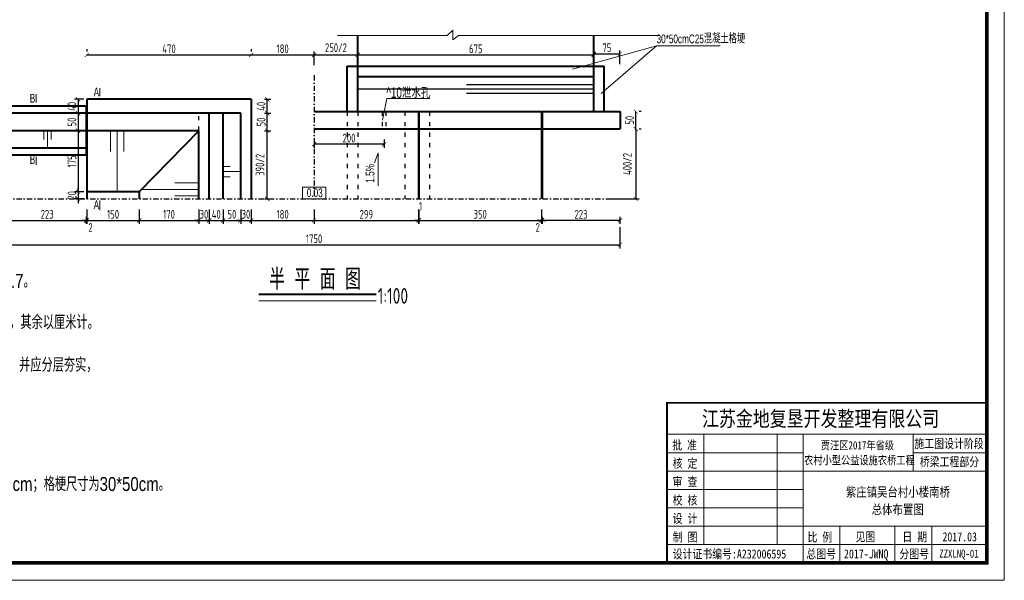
# Model space of a CAD drawing. Header units: inches. Extents: x 112594 to 193184, y 44995 to 116598.
# Tile 42 of 153: x 114020 to 116836, y 81913 to 83518. Entities that reach past the tile are written whole.
import ezdxf

# ---------------------------------------------------------------- set-up
doc = ezdxf.new("R2010")
doc.units = ezdxf.units.IN
doc.header["$MEASUREMENT"] = 0
doc.linetypes.add('ACAD_ISO03W100', pattern=[30, 12, -18])
doc.linetypes.add('DASHDOTX2', pattern=[2, 1, -0.5, 0, -0.5])
doc.layers.get('0').update_dxf_attribs({"lineweight": 15})
for name, color, linetype in [('1', 7, 'Continuous'), ('轴线', 3, 'DASHDOTX2'), ('配筋2', 2, 'Continuous')]:
    doc.layers.add(name, color=color, linetype=linetype)
for name, color, linetype, lineweight in [('BM1', 7, 'Continuous', 15), ('原石', 6, 'Continuous', 40), ('文字', 7, 'Continuous', 20), ('虚线', 2, 'ACAD_ISO03W100', 25), ('轮廓线', 1, 'Continuous', 40)]:
    doc.layers.add(name, color=color, linetype=linetype, lineweight=lineweight)
doc.styles.add('hz-e', font='hztxt_e.shx', dxfattribs={"width": 0.75, "bigfont": 'hztxt.shx'})
doc.styles.add('HZTXT', font='tssdeng.shx', dxfattribs={"width": 0.75, "bigfont": 'hztxt.shx'})
doc.styles.get("Standard").update_dxf_attribs({"font": 'hztxt_e.shx', "width": 0.7, "bigfont": 'hztxt.shx'})
doc.styles.add('图框', font='SIMFANG.TTF', dxfattribs={"width": 0.8, "height": 4})
doc.dimstyles.new('3', dxfattribs={"dimtxt": 25, "dimasz": 12, "dimexe": 10, "dimexo": 30, "dimgap": 5, "dimtad": 1, "dimdec": 0, "dimzin": 0, "dimdsep": 46, "dimtxsty": 'HZTXT', "dimblk": 'ARCHTICK', "dimcen": 0, "dimclrt": 7, "dimazin": 2, "dimtfac": 1, "dimtdec": 0, "dimtix": 1, "dimtmove": 2, "dimatfit": 3, "dimfxl": 250, "dimtolj": 1, "dimtzin": 0, "dimarcsym": 0})

# ---------------------------------------------------------------- blocks, each defined once
blk = doc.blocks.new('_ArchTick')
at = {"color": 0, "linetype": 'ByBlock', "const_width": 0.15}
blk.add_lwpolyline([(-0.5, -0.5), (0.5, 0.5)], dxfattribs=at)
blk = doc.blocks.new('*D147')
at = {"color": 0, "lineweight": -2}
for p, q in [((114212.1, 83433.8), (114212.1, 83427.3)), ((114682.1, 83433.8), (114682.1, 83427.3)), ((114212.1, 83417.3), (114682.1, 83417.3))]:
    blk.add_line(p, q, dxfattribs=at)
at = {"color": 0, "lineweight": -2, "xscale": 12, "yscale": 12, "zscale": 12, "rotation": 180}
blk.add_blockref('_ArchTick', (114212.1, 83417.3), dxfattribs=at)
at = {"color": 0, "lineweight": -2, "xscale": 12, "yscale": 12, "zscale": 12}
blk.add_blockref('_ArchTick', (114682.1, 83417.3), dxfattribs=at)
at = {"color": 7, "insert": (114447.1, 83434.8), "char_height": 25, "attachment_point": 5, "style": 'HZTXT'}
blk.add_mtext('\\A1;470', dxfattribs=at)
blk = doc.blocks.new('*D148')
at = {"color": 0, "lineweight": -2}
for p, q in [((114212.1, 82975.2), (114212.1, 82933.6)), ((114362.1, 82975.2), (114362.1, 82933.6)), ((114212.1, 82943.6), (114362.1, 82943.6))]:
    blk.add_line(p, q, dxfattribs=at)
at = {"color": 0, "lineweight": -2, "xscale": 12, "yscale": 12, "zscale": 12, "rotation": 180}
blk.add_blockref('_ArchTick', (114212.1, 82943.6), dxfattribs=at)
at = {"color": 0, "lineweight": -2, "xscale": 12, "yscale": 12, "zscale": 12}
blk.add_blockref('_ArchTick', (114362.1, 82943.6), dxfattribs=at)
at = {"color": 7, "insert": (114287.1, 82961.1), "char_height": 25, "attachment_point": 5, "style": 'HZTXT'}
blk.add_mtext('\\A1;150', dxfattribs=at)
blk = doc.blocks.new('*D149')
at = {"color": 0, "lineweight": -2}
for p, q in [((114362.1, 82975.2), (114362.1, 82933.6)), ((114532.1, 82975.2), (114532.1, 82933.6)), ((114362.1, 82943.6), (114532.1, 82943.6))]:
    blk.add_line(p, q, dxfattribs=at)
at = {"color": 0, "lineweight": -2, "xscale": 12, "yscale": 12, "zscale": 12, "rotation": 180}
blk.add_blockref('_ArchTick', (114362.1, 82943.6), dxfattribs=at)
at = {"color": 0, "lineweight": -2, "xscale": 12, "yscale": 12, "zscale": 12}
blk.add_blockref('_ArchTick', (114532.1, 82943.6), dxfattribs=at)
at = {"color": 7, "insert": (114447.1, 82961.1), "char_height": 25, "attachment_point": 5, "style": 'HZTXT'}
blk.add_mtext('\\A1;170', dxfattribs=at)
blk = doc.blocks.new('*D162')
at = {"color": 0, "lineweight": -2}
for p, q in [((114532.1, 82975.2), (114532.1, 82933.6)), ((114562.1, 82975.2), (114562.1, 82933.6)), ((114532.1, 82943.6), (114520.1, 82943.6)), ((114532.1, 82943.6), (114562.1, 82943.6)), ((114562.1, 82943.6), (114574.1, 82943.6))]:
    blk.add_line(p, q, dxfattribs=at)
at = {"color": 0, "lineweight": -2, "xscale": 12, "yscale": 12, "zscale": 12}
blk.add_blockref('_ArchTick', (114532.1, 82943.6), dxfattribs=at)
at = {"color": 0, "lineweight": -2, "xscale": 12, "yscale": 12, "zscale": 12, "rotation": 180}
blk.add_blockref('_ArchTick', (114562.1, 82943.6), dxfattribs=at)
at = {"color": 7, "insert": (114547.1, 82961.1), "char_height": 25, "attachment_point": 5, "style": 'HZTXT'}
blk.add_mtext('\\A1;30', dxfattribs=at)
blk = doc.blocks.new('*D150')
at = {"color": 0, "lineweight": -2}
for p, q in [((114562.1, 82975.2), (114562.1, 82933.6)), ((114602.1, 82975.2), (114602.1, 82933.6)), ((114562.1, 82943.6), (114550.1, 82943.6)), ((114562.1, 82943.6), (114602.1, 82943.6)), ((114602.1, 82943.6), (114614.1, 82943.6))]:
    blk.add_line(p, q, dxfattribs=at)
at = {"color": 0, "lineweight": -2, "xscale": 12, "yscale": 12, "zscale": 12}
blk.add_blockref('_ArchTick', (114562.1, 82943.6), dxfattribs=at)
at = {"color": 0, "lineweight": -2, "xscale": 12, "yscale": 12, "zscale": 12, "rotation": 180}
blk.add_blockref('_ArchTick', (114602.1, 82943.6), dxfattribs=at)
at = {"color": 7, "insert": (114582.1, 82961.1), "char_height": 25, "attachment_point": 5, "style": 'HZTXT'}
blk.add_mtext('\\A1;40', dxfattribs=at)
blk = doc.blocks.new('*D163')
at = {"color": 0, "lineweight": -2}
for p, q in [((114602.1, 82975.2), (114602.1, 82933.6)), ((114652.1, 82975.2), (114652.1, 82933.6)), ((114602.1, 82943.6), (114652.1, 82943.6))]:
    blk.add_line(p, q, dxfattribs=at)
at = {"color": 0, "lineweight": -2, "xscale": 12, "yscale": 12, "zscale": 12, "rotation": 180}
blk.add_blockref('_ArchTick', (114602.1, 82943.6), dxfattribs=at)
at = {"color": 0, "lineweight": -2, "xscale": 12, "yscale": 12, "zscale": 12}
blk.add_blockref('_ArchTick', (114652.1, 82943.6), dxfattribs=at)
at = {"color": 7, "insert": (114627.1, 82961.1), "char_height": 25, "attachment_point": 5, "style": 'HZTXT'}
blk.add_mtext('\\A1;50', dxfattribs=at)
blk = doc.blocks.new('*D164')
at = {"color": 0, "lineweight": -2}
for p, q in [((115161.1, 82975.2), (115161.1, 82933.6)), ((115162.1, 82975.2), (115162.1, 82933.6)), ((115161.1, 82943.6), (115149.1, 82943.6)), ((115161.1, 82943.6), (115162.1, 82943.6)), ((115162.1, 82943.6), (115174.1, 82943.6))]:
    blk.add_line(p, q, dxfattribs=at)
at = {"color": 0, "lineweight": -2, "xscale": 12, "yscale": 12, "zscale": 12}
blk.add_blockref('_ArchTick', (115161.1, 82943.6), dxfattribs=at)
at = {"color": 0, "lineweight": -2, "xscale": 12, "yscale": 12, "zscale": 12, "rotation": 180}
blk.add_blockref('_ArchTick', (115162.1, 82943.6), dxfattribs=at)
at = {"color": 7, "insert": (115166.5, 82983.9), "char_height": 25, "attachment_point": 5, "style": 'HZTXT'}
blk.add_mtext('\\A1;1', dxfattribs=at)
blk = doc.blocks.new('*D165')
at = {"color": 0, "lineweight": -2}
for p, q in [((115162.1, 82975.2), (115162.1, 82933.6)), ((115512.1, 82975.2), (115512.1, 82933.6)), ((115162.1, 82943.6), (115512.1, 82943.6))]:
    blk.add_line(p, q, dxfattribs=at)
at = {"color": 0, "lineweight": -2, "xscale": 12, "yscale": 12, "zscale": 12, "rotation": 180}
blk.add_blockref('_ArchTick', (115162.1, 82943.6), dxfattribs=at)
at = {"color": 0, "lineweight": -2, "xscale": 12, "yscale": 12, "zscale": 12}
blk.add_blockref('_ArchTick', (115512.1, 82943.6), dxfattribs=at)
at = {"color": 7, "insert": (115337.1, 82961.1), "char_height": 25, "attachment_point": 5, "style": 'HZTXT'}
blk.add_mtext('\\A1;350', dxfattribs=at)
blk = doc.blocks.new('*D151')
at = {"color": 0, "lineweight": -2}
for p, q in [((115737.1, 82924.4), (115737.1, 82863.6)), ((113987.1, 82903.6), (113987.1, 82863.6)), ((113987.1, 82873.6), (115737.1, 82873.6))]:
    blk.add_line(p, q, dxfattribs=at)
at = {"color": 0, "lineweight": -2, "xscale": 12, "yscale": 12, "zscale": 12, "rotation": 180}
blk.add_blockref('_ArchTick', (113987.1, 82873.6), dxfattribs=at)
at = {"color": 0, "lineweight": -2, "xscale": 12, "yscale": 12, "zscale": 12}
blk.add_blockref('_ArchTick', (115737.1, 82873.6), dxfattribs=at)
at = {"color": 7, "insert": (114862.1, 82891.1), "char_height": 25, "attachment_point": 5, "style": 'HZTXT'}
blk.add_mtext('\\A1;1750', dxfattribs=at)
blk = doc.blocks.new('*D152')
at = {"color": 0, "lineweight": -2}
for p, q in [((114186.8, 83025.2), (114186.8, 83037.2)), ((114203.9, 83025.2), (114176.8, 83025.2)), ((114203.9, 83005.2), (114176.8, 83005.2)), ((114186.8, 83025.2), (114186.8, 83005.2)), ((114186.8, 83005.2), (114186.8, 82993.2))]:
    blk.add_line(p, q, dxfattribs=at)
at = {"color": 0, "lineweight": -2, "xscale": 12, "yscale": 12, "zscale": 12}
for p, rotation in [((114186.8, 83025.2), 270), ((114186.8, 83005.2), 90)]:
    blk.add_blockref('_ArchTick', p, dxfattribs=dict(at, rotation=rotation))
at = {"color": 7, "insert": (114169.3, 83015.2), "char_height": 25, "attachment_point": 5, "rotation": 90, "style": 'HZTXT'}
blk.add_mtext('\\A1;20', dxfattribs=at)
blk = doc.blocks.new('*D153')
at = {"color": 0, "lineweight": -2}
for p, q in [((115782, 83205.2), (115782, 83255.2)), ((115798.1, 83255.2), (115792, 83255.2)), ((115798.1, 83205.2), (115792, 83205.2))]:
    blk.add_line(p, q, dxfattribs=at)
at = {"color": 0, "lineweight": -2, "xscale": 12, "yscale": 12, "zscale": 12}
for p, rotation in [((115782, 83255.2), 90), ((115782, 83205.2), 270)]:
    blk.add_blockref('_ArchTick', p, dxfattribs=dict(at, rotation=rotation))
at = {"color": 7, "insert": (115764.5, 83230.2), "char_height": 25, "attachment_point": 5, "rotation": 90, "style": 'HZTXT'}
blk.add_mtext('\\A1;50', dxfattribs=at)
blk = doc.blocks.new('*D154')
at = {"color": 0, "lineweight": -2}
for p, q in [((114720.7, 83200.2), (114738.2, 83200.2)), ((114728.2, 83005.2), (114728.2, 83200.2)), ((114720.7, 83005.2), (114738.2, 83005.2))]:
    blk.add_line(p, q, dxfattribs=at)
at = {"color": 0, "lineweight": -2, "xscale": 12, "yscale": 12, "zscale": 12}
for p, rotation in [((114728.2, 83200.2), 90), ((114728.2, 83005.2), 270)]:
    blk.add_blockref('_ArchTick', p, dxfattribs=dict(at, rotation=rotation))
at = {"color": 7, "insert": (114707.3, 83102.7), "char_height": 25, "attachment_point": 5, "rotation": 90, "style": 'HZTXT'}
blk.add_mtext('\\A1;390/2', dxfattribs=at)
blk = doc.blocks.new('*D155')
at = {"color": 0, "lineweight": -2}
for p, q in [((114720.7, 83250.2), (114738.2, 83250.2)), ((114728.2, 83200.2), (114728.2, 83250.2)), ((114720.7, 83200.2), (114738.2, 83200.2))]:
    blk.add_line(p, q, dxfattribs=at)
at = {"color": 0, "lineweight": -2, "xscale": 12, "yscale": 12, "zscale": 12}
for p, rotation in [((114728.2, 83250.2), 90), ((114728.2, 83200.2), 270)]:
    blk.add_blockref('_ArchTick', p, dxfattribs=dict(at, rotation=rotation))
at = {"color": 7, "insert": (114710.7, 83225.2), "char_height": 25, "attachment_point": 5, "rotation": 90, "style": 'HZTXT'}
blk.add_mtext('\\A1;50', dxfattribs=at)
blk = doc.blocks.new('*D156')
at = {"color": 0, "lineweight": -2}
for p, q in [((114720.7, 83290.2), (114738.2, 83290.2)), ((114728.2, 83250.2), (114728.2, 83290.2)), ((114720.7, 83250.2), (114738.2, 83250.2))]:
    blk.add_line(p, q, dxfattribs=at)
at = {"color": 0, "lineweight": -2, "xscale": 12, "yscale": 12, "zscale": 12}
for p, rotation in [((114728.2, 83290.2), 90), ((114728.2, 83250.2), 270)]:
    blk.add_blockref('_ArchTick', p, dxfattribs=dict(at, rotation=rotation))
at = {"color": 7, "insert": (114710.7, 83270.2), "char_height": 25, "attachment_point": 5, "rotation": 90, "style": 'HZTXT'}
blk.add_mtext('\\A1;40', dxfattribs=at)
blk = doc.blocks.new('*D157')
at = {"color": 0, "lineweight": -2}
for p, q in [((115782, 83205.2), (115782, 83005.2)), ((115798.1, 83205.2), (115792, 83205.2)), ((115698.1, 83005.2), (115792, 83005.2))]:
    blk.add_line(p, q, dxfattribs=at)
at = {"color": 0, "lineweight": -2, "xscale": 12, "yscale": 12, "zscale": 12}
for p, rotation in [((115782, 83205.2), 90), ((115782, 83005.2), 270)]:
    blk.add_blockref('_ArchTick', p, dxfattribs=dict(at, rotation=rotation))
at = {"color": 7, "insert": (115758, 83105.2), "char_height": 25, "attachment_point": 5, "rotation": 90, "style": 'HZTXT'}
blk.add_mtext('\\A1;400/2', dxfattribs=at)
blk = doc.blocks.new('*D117')
at = {"color": 0, "lineweight": -2}
for p, q in [((114862.1, 83175.2), (114862.1, 83151.7)), ((115062.1, 83175.2), (115062.1, 83151.7)), ((115062.1, 83161.7), (114862.1, 83161.7))]:
    blk.add_line(p, q, dxfattribs=at)
at = {"color": 0, "lineweight": -2, "xscale": 12, "yscale": 12, "zscale": 12, "rotation": 180}
blk.add_blockref('_ArchTick', (114862.1, 83161.7), dxfattribs=at)
at = {"color": 0, "lineweight": -2, "xscale": 12, "yscale": 12, "zscale": 12}
blk.add_blockref('_ArchTick', (115062.1, 83161.7), dxfattribs=at)
at = {"color": 7, "insert": (114962.1, 83179.2), "char_height": 25, "attachment_point": 5, "style": 'HZTXT'}
blk.add_mtext('\\A1;200', dxfattribs=at)
blk = doc.blocks.new('*D119')
at = {"color": 0, "lineweight": -2}
for p, q in [((114862.1, 82975.2), (114862.1, 82933.6)), ((115161.1, 82975.2), (115161.1, 82933.6)), ((114862.1, 82943.6), (115161.1, 82943.6))]:
    blk.add_line(p, q, dxfattribs=at)
at = {"color": 0, "lineweight": -2, "xscale": 12, "yscale": 12, "zscale": 12, "rotation": 180}
blk.add_blockref('_ArchTick', (114862.1, 82943.6), dxfattribs=at)
at = {"color": 0, "lineweight": -2, "xscale": 12, "yscale": 12, "zscale": 12}
blk.add_blockref('_ArchTick', (115161.1, 82943.6), dxfattribs=at)
at = {"color": 7, "insert": (115011.6, 82961.1), "char_height": 25, "attachment_point": 5, "style": 'HZTXT'}
blk.add_mtext('\\A1;299', dxfattribs=at)
blk = doc.blocks.new('*D120')
at = {"color": 0, "lineweight": -2}
for p, q in [((114682.1, 83433.8), (114682.1, 83427.3)), ((114862.1, 83420.6), (114862.1, 83427.3)), ((114682.1, 83417.3), (114862.1, 83417.3))]:
    blk.add_line(p, q, dxfattribs=at)
at = {"color": 0, "lineweight": -2, "xscale": 12, "yscale": 12, "zscale": 12, "rotation": 180}
blk.add_blockref('_ArchTick', (114682.1, 83417.3), dxfattribs=at)
at = {"color": 0, "lineweight": -2, "xscale": 12, "yscale": 12, "zscale": 12}
blk.add_blockref('_ArchTick', (114862.1, 83417.3), dxfattribs=at)
at = {"color": 7, "insert": (114772.1, 83434.8), "char_height": 25, "attachment_point": 5, "style": 'HZTXT'}
blk.add_mtext('\\A1;180', dxfattribs=at)
blk = doc.blocks.new('*D121')
at = {"color": 0, "lineweight": -2}
for p, q in [((114682.1, 82975.2), (114682.1, 82933.6)), ((114862.1, 82975.2), (114862.1, 82933.6)), ((114682.1, 82943.6), (114862.1, 82943.6))]:
    blk.add_line(p, q, dxfattribs=at)
at = {"color": 0, "lineweight": -2, "xscale": 12, "yscale": 12, "zscale": 12, "rotation": 180}
blk.add_blockref('_ArchTick', (114682.1, 82943.6), dxfattribs=at)
at = {"color": 0, "lineweight": -2, "xscale": 12, "yscale": 12, "zscale": 12}
blk.add_blockref('_ArchTick', (114862.1, 82943.6), dxfattribs=at)
at = {"color": 7, "insert": (114772.1, 82961.1), "char_height": 25, "attachment_point": 5, "style": 'HZTXT'}
blk.add_mtext('\\A1;180', dxfattribs=at)
blk = doc.blocks.new('*D123')
at = {"color": 0, "lineweight": -2}
for p, q in [((114203.9, 83250.2), (114176.8, 83250.2)), ((114186.8, 83250.2), (114186.8, 83200.2)), ((114203.9, 83200.2), (114176.8, 83200.2))]:
    blk.add_line(p, q, dxfattribs=at)
at = {"color": 0, "lineweight": -2, "xscale": 12, "yscale": 12, "zscale": 12}
for p, rotation in [((114186.8, 83250.2), 90), ((114186.8, 83200.2), 270)]:
    blk.add_blockref('_ArchTick', p, dxfattribs=dict(at, rotation=rotation))
at = {"color": 7, "insert": (114169.3, 83225.2), "char_height": 25, "attachment_point": 5, "rotation": 90, "style": 'HZTXT'}
blk.add_mtext('\\A1;50', dxfattribs=at)
blk = doc.blocks.new('*D124')
at = {"color": 0, "lineweight": -2}
for p, q in [((114203.9, 83290.2), (114176.8, 83290.2)), ((114186.8, 83290.2), (114186.8, 83250.2)), ((114203.9, 83250.2), (114176.8, 83250.2))]:
    blk.add_line(p, q, dxfattribs=at)
at = {"color": 0, "lineweight": -2, "xscale": 12, "yscale": 12, "zscale": 12}
for p, rotation in [((114186.8, 83290.2), 90), ((114186.8, 83250.2), 270)]:
    blk.add_blockref('_ArchTick', p, dxfattribs=dict(at, rotation=rotation))
at = {"color": 7, "insert": (114169.3, 83270.2), "char_height": 25, "attachment_point": 5, "rotation": 90, "style": 'HZTXT'}
blk.add_mtext('\\A1;40', dxfattribs=at)
blk = doc.blocks.new('*D128')
at = {"color": 0, "lineweight": -2}
for p, q in [((114652.1, 82975.2), (114652.1, 82933.6)), ((114682.1, 82975.2), (114682.1, 82933.6)), ((114652.1, 82943.6), (114640.1, 82943.6)), ((114652.1, 82943.6), (114682.1, 82943.6)), ((114682.1, 82943.6), (114694.1, 82943.6))]:
    blk.add_line(p, q, dxfattribs=at)
at = {"color": 0, "lineweight": -2, "xscale": 12, "yscale": 12, "zscale": 12}
blk.add_blockref('_ArchTick', (114652.1, 82943.6), dxfattribs=at)
at = {"color": 0, "lineweight": -2, "xscale": 12, "yscale": 12, "zscale": 12, "rotation": 180}
blk.add_blockref('_ArchTick', (114682.1, 82943.6), dxfattribs=at)
at = {"color": 7, "insert": (114667.1, 82961.1), "char_height": 25, "attachment_point": 5, "style": 'HZTXT'}
blk.add_mtext('\\A1;30', dxfattribs=at)
blk = doc.blocks.new('*D131')
at = {"color": 0, "lineweight": -2}
for p, q in [((114203.9, 83200.2), (114176.8, 83200.2)), ((114186.8, 83200.2), (114186.8, 83025.2)), ((114203.9, 83025.2), (114176.8, 83025.2))]:
    blk.add_line(p, q, dxfattribs=at)
at = {"color": 0, "lineweight": -2, "xscale": 12, "yscale": 12, "zscale": 12}
for p, rotation in [((114186.8, 83200.2), 90), ((114186.8, 83025.2), 270)]:
    blk.add_blockref('_ArchTick', p, dxfattribs=dict(at, rotation=rotation))
at = {"color": 7, "insert": (114169.3, 83112.7), "char_height": 25, "attachment_point": 5, "rotation": 90, "style": 'HZTXT'}
blk.add_mtext('\\A1;175', dxfattribs=at)
blk = doc.blocks.new('*D114')
at = {"color": 0, "lineweight": -2}
for p, q in [((114862.1, 83388), (114862.1, 83427.3)), ((114987.1, 83388), (114987.1, 83427.3)), ((114862.1, 83417.3), (114987.1, 83417.3))]:
    blk.add_line(p, q, dxfattribs=at)
at = {"color": 0, "lineweight": -2, "xscale": 12, "yscale": 12, "zscale": 12, "rotation": 180}
blk.add_blockref('_ArchTick', (114862.1, 83417.3), dxfattribs=at)
at = {"color": 0, "lineweight": -2, "xscale": 12, "yscale": 12, "zscale": 12}
blk.add_blockref('_ArchTick', (114987.1, 83417.3), dxfattribs=at)
at = {"color": 7, "insert": (114924.6, 83438.1), "char_height": 25, "attachment_point": 5, "style": 'HZTXT'}
blk.add_mtext('\\A1;250/2', dxfattribs=at)
blk = doc.blocks.new('*D115')
at = {"color": 0, "lineweight": -2}
for p, q in [((114987.1, 83388), (114987.1, 83427.3)), ((115662.1, 83388), (115662.1, 83427.3)), ((114987.1, 83417.3), (115662.1, 83417.3))]:
    blk.add_line(p, q, dxfattribs=at)
at = {"color": 0, "lineweight": -2, "xscale": 12, "yscale": 12, "zscale": 12, "rotation": 180}
blk.add_blockref('_ArchTick', (114987.1, 83417.3), dxfattribs=at)
at = {"color": 0, "lineweight": -2, "xscale": 12, "yscale": 12, "zscale": 12}
blk.add_blockref('_ArchTick', (115662.1, 83417.3), dxfattribs=at)
at = {"color": 7, "insert": (115324.6, 83434.8), "char_height": 25, "attachment_point": 5, "style": 'HZTXT'}
blk.add_mtext('\\A1;675', dxfattribs=at)
blk = doc.blocks.new('*D116')
at = {"color": 0, "lineweight": -2}
for p, q in [((115662.1, 83391.1), (115662.1, 83430.3)), ((115737.1, 83391.1), (115737.1, 83430.3)), ((115662.1, 83420.3), (115737.1, 83420.3))]:
    blk.add_line(p, q, dxfattribs=at)
at = {"color": 0, "lineweight": -2, "xscale": 12, "yscale": 12, "zscale": 12, "rotation": 180}
blk.add_blockref('_ArchTick', (115662.1, 83420.3), dxfattribs=at)
at = {"color": 0, "lineweight": -2, "xscale": 12, "yscale": 12, "zscale": 12}
blk.add_blockref('_ArchTick', (115737.1, 83420.3), dxfattribs=at)
at = {"color": 7, "insert": (115699.6, 83437.8), "char_height": 25, "attachment_point": 5, "style": 'HZTXT'}
blk.add_mtext('\\A1;75', dxfattribs=at)
blk = doc.blocks.new('*D172')
at = {"color": 0, "lineweight": -2}
for p, q in [((115512.1, 82943.6), (115500.1, 82943.6)), ((115512.1, 82953.6), (115512.1, 82933.6)), ((115514.1, 82943.6), (115512.1, 82943.6)), ((115514.1, 82953.6), (115514.1, 82933.6)), ((115514.1, 82943.6), (115526.1, 82943.6))]:
    blk.add_line(p, q, dxfattribs=at)
at = {"color": 0, "lineweight": -2, "xscale": 12, "yscale": 12, "zscale": 12}
blk.add_blockref('_ArchTick', (115512.1, 82943.6), dxfattribs=at)
at = {"color": 0, "lineweight": -2, "xscale": 12, "yscale": 12, "zscale": 12, "rotation": 180}
blk.add_blockref('_ArchTick', (115514.1, 82943.6), dxfattribs=at)
at = {"color": 7, "insert": (115501.8, 82923.4), "char_height": 25, "attachment_point": 5, "style": 'HZTXT'}
blk.add_mtext('\\A1;2', dxfattribs=at)
blk = doc.blocks.new('*D173')
at = {"color": 0, "lineweight": -2}
for p, q in [((115514.1, 82953.6), (115514.1, 82933.6)), ((115737.1, 82943.6), (115514.1, 82943.6)), ((115737.1, 82953.6), (115737.1, 82933.6))]:
    blk.add_line(p, q, dxfattribs=at)
at = {"color": 0, "lineweight": -2, "xscale": 12, "yscale": 12, "zscale": 12, "rotation": 180}
blk.add_blockref('_ArchTick', (115514.1, 82943.6), dxfattribs=at)
at = {"color": 0, "lineweight": -2, "xscale": 12, "yscale": 12, "zscale": 12}
blk.add_blockref('_ArchTick', (115737.1, 82943.6), dxfattribs=at)
at = {"color": 7, "insert": (115625.6, 82961.1), "char_height": 25, "attachment_point": 5, "style": 'HZTXT'}
blk.add_mtext('\\A1;223', dxfattribs=at)
blk = doc.blocks.new('*D178')
at = {"color": 0, "lineweight": -2}
for p, q in [((114210.1, 82943.6), (114198.1, 82943.6)), ((114210.1, 82953.6), (114210.1, 82933.6)), ((114210.1, 82943.6), (114212.1, 82943.6)), ((114212.1, 82953.6), (114212.1, 82933.6)), ((114212.1, 82943.6), (114224.1, 82943.6))]:
    blk.add_line(p, q, dxfattribs=at)
at = {"color": 0, "lineweight": -2, "xscale": 12, "yscale": 12, "zscale": 12}
blk.add_blockref('_ArchTick', (114210.1, 82943.6), dxfattribs=at)
at = {"color": 0, "lineweight": -2, "xscale": 12, "yscale": 12, "zscale": 12, "rotation": 180}
blk.add_blockref('_ArchTick', (114212.1, 82943.6), dxfattribs=at)
at = {"color": 7, "insert": (114222.5, 82923.4), "char_height": 25, "attachment_point": 5, "style": 'HZTXT'}
blk.add_mtext('\\A1;2', dxfattribs=at)
blk = doc.blocks.new('*D179')
at = {"color": 0, "lineweight": -2}
for p, q in [((113987.1, 82953.6), (113987.1, 82933.6)), ((113987.1, 82943.6), (114210.1, 82943.6)), ((114210.1, 82953.6), (114210.1, 82933.6))]:
    blk.add_line(p, q, dxfattribs=at)
at = {"color": 0, "lineweight": -2, "xscale": 12, "yscale": 12, "zscale": 12, "rotation": 180}
blk.add_blockref('_ArchTick', (113987.1, 82943.6), dxfattribs=at)
at = {"color": 0, "lineweight": -2, "xscale": 12, "yscale": 12, "zscale": 12}
blk.add_blockref('_ArchTick', (114210.1, 82943.6), dxfattribs=at)
at = {"color": 7, "insert": (114098.6, 82961.1), "char_height": 25, "attachment_point": 5, "style": 'HZTXT'}
blk.add_mtext('\\A1;223', dxfattribs=at)

msp = doc.modelspace()

# ---------------------------------------------------------------- linework, layer by layer
for p, q in [((115242.72902, 83473.22064), (115259.05805, 83488.18274)), ((115259.05805, 83488.18274), (115259.05805, 83460.81439)), ((114928.8465, 83473.22064), (115242.72902, 83473.22064)), ((115259.05805, 83460.81439), (115275.42552, 83473.22064)), ((115275.42552, 83473.22064), (115849.04294, 83473.22064)), ((115600.88553, 83376.28849), (115841.96361, 83443.05273)), ((115841.96361, 83443.05273), (115683.01707, 83307.04597)), ((116023.63945, 83443.05273), (115841.96361, 83443.05273)), ((114249.30937, 83299.18318), (114249.30937, 83322.4952)), ((114066.74065, 83281.32302), (114066.74065, 83304.63504)), ((115057.65439, 83230.24669), (115070.56231, 83292.27292)), ((115193.36045, 83292.27292), (115070.56231, 83292.27292)), ((114089.322, 83200.24669), (114089.322, 83175.24669)), ((114099.72839, 83200.24669), (114099.72839, 83150.24669)), ((114110.13479, 83200.24669), (114110.13479, 83175.24669)), ((114279.35523, 83200.24669), (114279.35523, 83140.78447)), ((114298.83661, 83200.24669), (114298.83661, 83025.24669)), ((114317.80796, 83200.24669), (114317.80796, 83140.78447)), ((114066.74065, 83102.29032), (114066.74065, 83125.60234)), ((115045.63234, 83136.70718), (115034.96831, 83108.01779)), ((115045.63234, 83136.70718), (115045.63234, 83043.00326)), ((114602.11826, 83098.3066), (114622.11826, 83098.3066)), ((114602.11826, 83083.3066), (114652.11826, 83083.3066)), ((114602.11826, 83068.3066), (114622.11826, 83068.3066)), ((114366.48418, 83031.69989), (114532.11826, 83031.69989)), ((114532.11826, 83050.71746), (114463.94624, 83050.71746)), ((114249.30937, 82972.73477), (114249.30937, 83001.0468)), ((114532.11826, 83013.7562), (114463.94624, 83013.7562))]:
    msp.add_line(p, q)
at = {"lineweight": -3}
for p, q in [((115662.11826, 83318.98973), (114987.11826, 83318.98973)), ((115662.11826, 83332.03137), (115298.12992, 83332.03137)), ((115662.11826, 83306.56962), (115298.12992, 83306.56962))]:
    msp.add_line(p, q, dxfattribs=at)
at = {"ltscale": 2}
msp.add_line((114703.73243, 82713.05076), (115039.5742, 82713.05076), dxfattribs=at)
msp.add_lwpolyline([(114828.67818, 83038.89744), (114895.55834, 83038.89744), (114895.55834, 83005.24669), (114828.67818, 83005.24669)], close=True)
at = {"layer": 'BM1', "color": 0, "linetype": 'Continuous'}
for p, q in [((116836.39029, 84883.30409), (116836.39029, 81913.30712)), ((116836.39029, 84883.30409), (116836.39029, 81913.30712)), ((116836.39029, 84883.30409), (116836.39029, 81913.30712)), ((115871.75079, 82421.37526), (116786.3954, 82421.37526)), ((115871.75079, 82421.37526), (115871.75079, 81963.30202)), ((115871.75079, 81963.30202), (115871.75079, 82421.37526)), ((115871.75079, 82331.26249), (116786.3954, 82331.26249)), ((115976.88236, 82015.8678), (115976.88236, 82331.26249)), ((116187.14548, 82331.26249), (116187.14548, 82015.8678)), ((116260.73758, 82331.26249), (116260.73758, 81963.30202)), ((116576.13227, 82226.13093), (116576.13227, 82331.26249)), ((115871.75079, 82278.69671), (116260.73758, 82278.69671)), ((116576.13227, 82278.69671), (116786.3954, 82278.69671)), ((115871.75079, 82226.13093), (116786.3954, 82226.13093)), ((115871.75079, 82173.56515), (116260.73758, 82173.56515)), ((115871.75079, 82120.99936), (116260.73758, 82120.99936)), ((115871.75079, 82068.43358), (116786.3954, 82068.43358)), ((116365.86914, 82068.43358), (116365.86914, 81963.30202)), ((116523.56649, 82068.43358), (116523.56649, 81963.30202)), ((116628.69805, 82068.43358), (116628.69805, 82015.8678)), ((116628.69805, 81963.30202), (116628.69805, 82068.43358)), ((115871.75079, 82015.8678), (116786.3954, 82015.8678))]:
    msp.add_line(p, q, dxfattribs=at)
at = {"layer": 'BM1', "linetype": 'Continuous'}
msp.add_line((116836.39029, 81913.30712), (112593.56197, 81913.30712), dxfattribs=at)
at = {"layer": 'BM1', "color": 0, "linetype": 'Continuous', "const_width": 9.99898}
msp.add_lwpolyline([(112761.40607, 81963.30202), (112761.40607, 84833.30919), (116786.3954, 84833.30919), (116786.3954, 81963.30202)], close=True, dxfattribs=at)
at = {"layer": 'BM1', "color": 0, "linetype": 'Continuous', "const_width": 5.25658}
msp.add_lwpolyline([(116786.3954, 82421.37526), (115871.75079, 82421.37526), (115871.75079, 81963.30202)], dxfattribs=at)
at = {"layer": '原石'}
for p, q in [((114957.11826, 83385.24669), (115692.11826, 83385.24669)), ((114987.11826, 83355.24669), (115662.11826, 83355.24669))]:
    msp.add_line(p, q, dxfattribs=at)
at = {"layer": '虚线'}
for p, q in [((114957.11826, 83255.24669), (114957.11826, 83005.24669)), ((114987.11826, 83255.24669), (114987.11826, 83005.24669)), ((115057.11826, 83255.24669), (115057.11826, 83205.24669)), ((115067.11826, 83255.24669), (115067.11826, 83205.24669)), ((115122.11826, 83255.24669), (115122.11826, 83005.24669)), ((115192.11826, 83255.24669), (115192.11826, 83005.24669)), ((114532.11826, 83200.24669), (114532.11826, 83250.24669))]:
    msp.add_line(p, q, dxfattribs=at)
at = {"layer": '轮廓线'}
for p, q in [((114987.11826, 83255.24669), (114987.11826, 83473.22064)), ((115662.11826, 83255.24669), (115662.11826, 83473.22064)), ((114957.11826, 83255.24669), (114957.11826, 83385.24669)), ((115692.11826, 83255.24669), (115692.11826, 83385.24669)), ((114682.11826, 83290.24669), (114212.11826, 83290.24669)), ((114212.11826, 83290.24669), (114212.11826, 83005.24669)), ((114682.11826, 83290.24669), (114682.11826, 83005.24669)), ((114210.11826, 83270.24669), (113987.11826, 83270.24669)), ((114210.11826, 83270.24669), (114210.11826, 83130.24669)), ((114863.11826, 83255.24669), (115161.11826, 83255.24669)), ((115161.11826, 83255.24669), (115161.11826, 83005.24669)), ((115162.11826, 83255.24669), (115512.11826, 83255.24669)), ((115162.11826, 83255.24669), (115162.11826, 83005.24669)), ((115512.11826, 83255.24669), (115512.11826, 83005.24669)), ((115514.11826, 83255.24669), (115514.11826, 83005.24669)), ((115514.11826, 83255.24669), (115737.11826, 83255.24669)), ((115737.11826, 83255.24669), (115737.11826, 83205.24669)), ((114210.11826, 83250.24669), (113987.11826, 83250.24669)), ((114652.11826, 83250.24669), (114212.11826, 83250.24669)), ((114562.11826, 83005.24669), (114562.11826, 83250.24669)), ((114602.11826, 83005.24669), (114602.11826, 83250.24669)), ((114652.11826, 83005.24669), (114652.11826, 83250.24669)), ((114210.11826, 83200.24669), (113987.11826, 83200.24669)), ((114532.11826, 83200.24669), (114212.11826, 83200.24669)), ((114532.11826, 83200.24669), (114362.11826, 83025.24669)), ((114532.11826, 83005.24669), (114532.11826, 83200.24669)), ((114863.11826, 83205.24669), (115161.11826, 83205.24669)), ((115162.11826, 83205.24669), (115512.11826, 83205.24669)), ((115514.11826, 83205.24669), (115737.11826, 83205.24669)), ((114210.11826, 83150.24669), (113987.11826, 83150.24669)), ((114210.11826, 83130.24669), (113987.11826, 83130.24669)), ((114362.11826, 83025.24669), (114212.11826, 83025.24669)), ((114362.11826, 83025.24669), (114362.11826, 83005.24669))]:
    msp.add_line(p, q, dxfattribs=at)
at = {"layer": '轮廓线', "ltscale": 2}
msp.add_line((114703.73243, 82732.32283), (115039.5742, 82732.32283), dxfattribs=at)
at = {"layer": '轴线', "ltscale": 15}
for p, q in [((114862.11826, 83359.21725), (114862.11826, 83005.24669)), ((113980.60826, 83005.24669), (115766.68612, 83005.24669))]:
    msp.add_line(p, q, dxfattribs=at)

# ---------------------------------------------------------------- texts
at = {"width": 0.7}
for s, p in [('30*50cmC25混凝土格埂', (115841.69986, 83450.65096)), ('A', (114231.52291, 83298.63564)), ('B', (114048.95419, 83280.77548)), ('B', (114048.95419, 83105.52173)), ('0.03', (114841.23811, 83010.26084)), ('A', (114231.52291, 82975.96618))]:
    msp.add_text(s, height=25, dxfattribs=at).set_placement(p)
at = {"style": 'hz-e', "width": 0.8}
for s, p in [('1、设计荷载标准为公路Ⅱ级折减,车道荷载折减0.8,车辆荷载折减0.7。', (113032.30249, 82750.39519)), ('3、图中尺寸单位:高程以米计（相对高程，以附近路面为0m起算），其余以厘米计。', (113030.99708, 82632.21465)), ('5、混凝土路面以下80cm桥台回填土采用5%%%石灰土。其余回填土，并应分层夯实，', (113028.24644, 82510.12964)), ('0~1.5m内，压实度不小于0.94,1.5m以下不小于0.92。', (113087.28127, 82455.71451)), ('7、伸缩缝采用三毡二油嵌缝，现浇板下垫2cm四毡三油支座。', (113030.11456, 82344.44445)), ('10、桥台内、外采用C25混凝土护砌，厚15cm，下设砂石垫层15cm；格梗尺寸为30*50cm。', (113017.20292, 82168.98396))]:
    msp.add_text(s, height=40, dxfattribs=at).set_placement(p)
at = {"lineweight": -3, "insert": (115009.65609, 83051.50088), "char_height": 25, "width": 345.38, "attachment_point": 1, "rotation": 90}
msp.add_mtext('1.5%', dxfattribs=at)
at = {"layer": '1', "color": 7, "linetype": 'Continuous', "style": '图框', "width": 0.8}
for s, height, p in [('江苏金地复垦开发整理有限公司 ', 44.4121037, (115971.55837, 82353.86228)), ('批 准', 25.907061, (115886.47025, 82287.59514)), ('贾汪区2017年省级', 23.551873, (116311.45059, 82287.92948)), ('农村小型公益设施农桥工程', 23.5518732, (116263.72805, 82245.32163)), ('核 定', 25.907061, (115887.79309, 82235.30127)), ('审 查', 25.907061, (115887.79309, 82182.73549)), ('校 核', 25.907061, (115887.79309, 82130.16971)), ('设 计', 25.907061, (115887.79309, 82077.60393)), ('制 图', 25.907061, (115888.13406, 82024.31057)), ('比 例', 25.907061, (116273.55439, 82024.03268)), ('见图', 25.907061, (116410.87506, 82024.95487)), ('日 期', 25.907061, (116544.86554, 82024.95487)), ('2017.03', 25.907061, (116659.45687, 82024.95487)), ('设计证书编号:A232006595 ', 25.9070605, (115887.8097, 81975.8318)), ('总图号', 25.907061, (116270.14984, 81975.98521)), ('2017-JWNQ', 25.907061, (116377.89806, 81975.98521)), ('分图号', 25.907061, (116536.15614, 81975.98521))]:
    msp.add_text(s, height=height, dxfattribs=at).set_placement(p)
at = {"layer": '1', "color": 7, "linetype": 'Continuous', "char_height": 25.907061, "width": 215.1817481, "attachment_point": 5, "style": '图框'}
for s, insert in [('施工图设计阶段', (116678.13533, 82303.44592)), ('桥梁工程部分', (116679.65423, 82251.35743))]:
    msp.add_mtext(s, dxfattribs=dict(at, insert=insert))
at = {"layer": 'BM1', "color": 0, "linetype": 'Continuous', "style": '图框', "width": 0.8}
msp.add_text('ZZXLNQ-01', height=23, dxfattribs=at).set_placement((116650.26182, 81978.20671))
at = {"layer": '文字', "style": 'HZTXT', "width": 0.75}
for s, height, p in [(' 半 平 面 图', 60, (114706.44351, 82745.09373)), ('1:100', 45, (115044.1651, 82704.99282))]:
    msp.add_text(s, height=height, dxfattribs=at).set_placement(p)
at = {"layer": '文字', "linetype": 'Continuous', "style": '图框', "width": 0.8}
for s, p in [('紫庄镇吴台村小楼南桥', (116383.19457, 82152.69249)), ('总体布置图', (116457.09215, 82102.68338))]:
    msp.add_text(s, height=27.27551, dxfattribs=at).set_placement(p)
at = {"layer": '配筋2', "width": 0.7}
msp.add_text('^ 10泄水孔', height=30, dxfattribs=at).set_placement((115068.77066, 83294.3078))

# ---------------------------------------------------------------- dimensions: what is measured, and where the dimension line sits
for base, p1, p2, picture, middle in [((114682.11826, 83417.25452), (114212.11826, 83403.77963), (114682.11826, 83403.77963), '*D147', (114447.11826, 83434.75452)), ((114862.11826, 83417.25452), (114682.11826, 83403.77963), (114862.11826, 83390.58435), '*D120', (114772.11826, 83434.75452)), ((115662.11826, 83417.25452), (114987.11826, 83358.0366), (115662.11826, 83358.0366), '*D115', (115324.61826, 83434.75452)), ((115737.11826, 83420.28172), (115662.11826, 83361.06381), (115737.11826, 83361.06381), '*D116', (115699.61826, 83437.78172)), ((114862.11826, 83161.68972), (115062.11826, 83205.24669), (114862.11826, 83205.24669), '*D117', (114962.11826, 83179.18972)), ((114362.11826, 82943.55127), (114212.11826, 83005.24669), (114362.11826, 83005.24669), '*D148', (114287.11826, 82961.05127)), ((114532.11826, 82943.55127), (114362.11826, 83005.24669), (114532.11826, 83005.24669), '*D149', (114447.11826, 82961.05127)), ((114562.11826, 82943.55127), (114532.11826, 83005.24669), (114562.11826, 83005.24669), '*D162', (114547.11826, 82961.05127)), ((114602.11826, 82943.55127), (114562.11826, 83005.24669), (114602.11826, 83005.24669), '*D150', (114582.11826, 82961.05127)), ((114652.11826, 82943.55127), (114602.11826, 83005.24669), (114652.11826, 83005.24669), '*D163', (114627.11826, 82961.05127)), ((114682.11826, 82943.55127), (114652.11826, 83005.24669), (114682.11826, 83005.24669), '*D128', (114667.11826, 82961.05127)), ((114862.11826, 82943.55127), (114682.11826, 83005.24669), (114862.11826, 83005.24669), '*D121', (114772.11826, 82961.05127)), ((115161.11826, 82943.55127), (114862.11826, 83005.24669), (115161.11826, 83005.24669), '*D119', (115011.61826, 82961.05127)), ((115512.11826, 82943.55127), (115162.11826, 83005.24669), (115512.11826, 83005.24669), '*D165', (115337.11826, 82961.05127)), ((115737.11826, 82873.63881), (113987.11826, 82933.55127), (115737.11826, 82954.39898), '*D151', (114862.11826, 82891.13881))]:
    dim = msp.add_linear_dim(base=base, p1=p1, p2=p2, dimstyle='3')
    dim.commit()
    dim.dimension.update_dxf_attribs({"geometry": picture, "text_midpoint": middle})
dim = msp.add_linear_dim(base=(114987.11826, 83417.25452), p1=(114862.11826, 83358.0366), p2=(114987.11826, 83358.0366), text='<>/2', dimstyle='3', override={"dimlfac": 2})
dim.commit()
dim.dimension.update_dxf_attribs({"geometry": '*D114', "text_midpoint": (114924.61826, 83438.1199)})
for base, p1, p2, picture, middle in [((114186.77842, 83250.24669), (114233.941, 83290.24669), (114233.941, 83250.24669), '*D124', (114169.27842, 83270.24669)), ((114728.17731, 83290.24669), (114690.71532, 83250.24669), (114690.71532, 83290.24669), '*D156', (114710.67731, 83270.24669)), ((114186.77842, 83200.24669), (114233.941, 83250.24669), (114233.941, 83200.24669), '*D123', (114169.27842, 83225.24669)), ((114728.17731, 83250.24669), (114690.71532, 83200.24669), (114690.71532, 83250.24669), '*D155', (114710.67731, 83225.24669)), ((115782.04261, 83255.24669), (115768.14579, 83205.24669), (115768.14579, 83255.24669), '*D153', (115764.54261, 83230.24669)), ((114186.77842, 83025.24669), (114233.941, 83200.24669), (114233.941, 83025.24669), '*D131', (114169.27842, 83112.74669)), ((114186.77842, 83005.24669), (114233.941, 83025.24669), (114233.941, 83005.24669), '*D152', (114169.27842, 83015.24669))]:
    dim = msp.add_linear_dim(base=base, p1=p1, p2=p2, angle=90, dimstyle='3')
    dim.commit()
    dim.dimension.update_dxf_attribs({"geometry": picture, "text_midpoint": middle})
for base, p1, p2, picture, middle in [((114728.17731, 83200.24669), (114690.71532, 83005.24669), (114690.71532, 83200.24669), '*D154', (114707.31193, 83102.74669)), ((115782.04261, 83005.24669), (115768.14579, 83205.24669), (115668.14579, 83005.24669), '*D157', (115757.99499, 83105.24669))]:
    dim = msp.add_linear_dim(base=base, p1=p1, p2=p2, angle=90, text='<>/2', dimstyle='3', override={"dimlfac": 2})
    dim.commit()
    dim.dimension.update_dxf_attribs({"geometry": picture, "text_midpoint": middle})
dim = msp.add_linear_dim(base=(114210.11826, 82943.55127), p1=(113987.11826, 83080.5757), p2=(114210.11826, 82985.89547), angle=180, dimstyle='3', override={"dimfxl": 10, "dimfxlon": 1})
dim.commit()
dim.dimension.update_dxf_attribs({"geometry": '*D179', "text_midpoint": (114098.61826, 82961.05127)})
dim = msp.add_linear_dim(base=(115514.11826, 82943.55127), p1=(115737.11826, 83080.5757), p2=(115514.11826, 82985.89547), dimstyle='3', override={"dimfxl": 10, "dimfxlon": 1})
dim.commit()
dim.dimension.update_dxf_attribs({"geometry": '*D173', "text_midpoint": (115625.61826, 82961.05127)})
dim = msp.add_linear_dim(base=(115162.11826, 82943.55127), p1=(115161.11826, 83005.24669), p2=(115162.11826, 83005.24669), dimstyle='3')
dim.commit()
dim.dimension.update_dxf_attribs({"geometry": '*D164', "text_midpoint": (115166.53468, 82983.90597), "dimtype": 160})
dim = msp.add_linear_dim(base=(114212.11826, 82943.55127), p1=(114210.11826, 82985.89547), p2=(114212.11826, 82986.01458), angle=180, dimstyle='3', override={"dimfxl": 10, "dimfxlon": 1})
dim.commit()
dim.dimension.update_dxf_attribs({"geometry": '*D178', "text_midpoint": (114222.47485, 82923.37849), "dimtype": 160})
dim = msp.add_linear_dim(base=(115512.11826, 82943.55127), p1=(115514.11826, 82985.89547), p2=(115512.11826, 82986.01458), dimstyle='3', override={"dimfxl": 10, "dimfxlon": 1})
dim.commit()
dim.dimension.update_dxf_attribs({"geometry": '*D172', "text_midpoint": (115501.76167, 82923.37849), "dimtype": 160})

doc.saveas('drawing.dxf')
